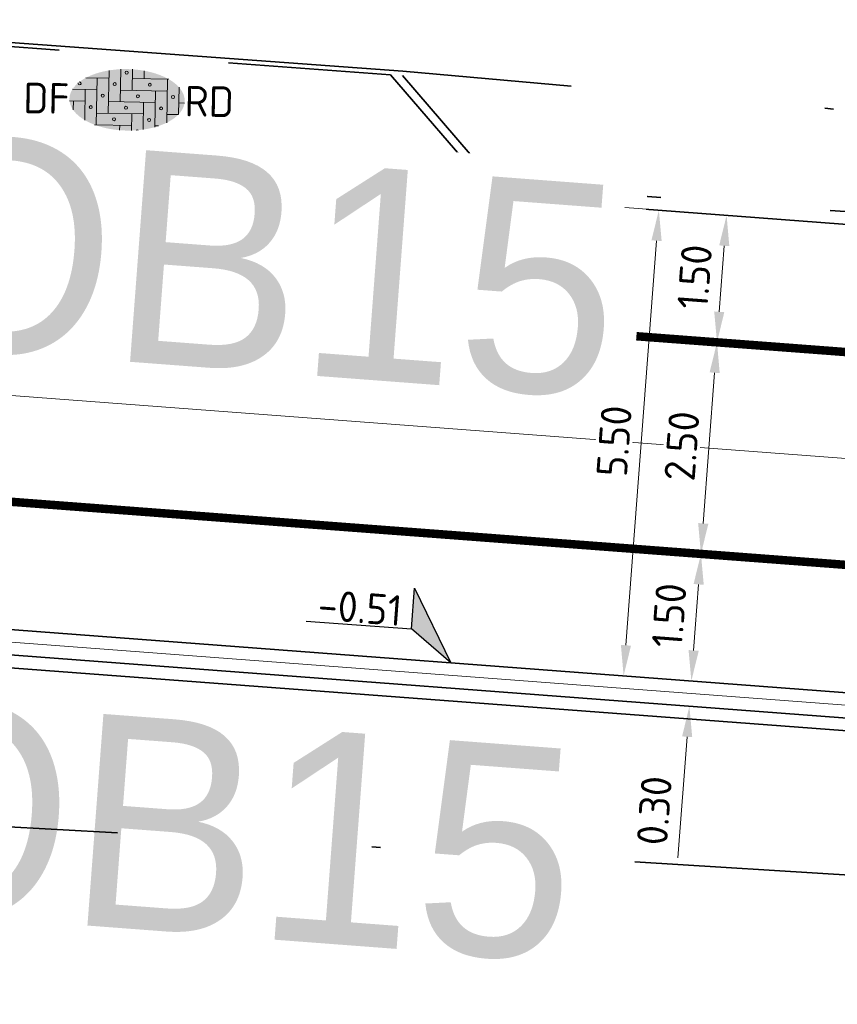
# Model space of a CAD drawing. Header units: metres. Extents: x 0 to 269924, y 0 to 933292.
# Tile 106 of 247: x 133733 to 133743, y 466521 to 466533. Entities that reach past the tile are written whole.
import ezdxf
from ezdxf import colors
from ezdxf.entities.mleader import LeaderData, LeaderLine
from ezdxf.enums import TextEntityAlignment as Align
from ezdxf.math import Vec2, Vec3

# ---------------------------------------------------------------- set-up
doc = ezdxf.new("R2018")
doc.units = ezdxf.units.M
for name, pattern in [('VH-OPSLUITBAND_100X200', [16, 8, -2, 4, -2]), ('VH-OPSLUITBAND_150X250', [24, 16, -2, 4, -2]), ('VW-1-1_STREEP', [2, 1, -1]), ('XX-HIDDEN', [4, 2, -2]), ('XX-PROJECTGRENS', [18, 12, -3, 0, -3])]:
    doc.linetypes.add(name, pattern=pattern)
for name, color, linetype, lineweight in [('N-WE-KG-GRENS_PROJECT-G', 7, 'XX-PROJECTGRENS', 35), ('N-WE-VH-GOOT_STRAATBAKSTEEN-G', 170, 'Continuous', 35), ('N-WE-VH-KANTOPSLUITING-T18', 10, 'Continuous', 18), ('N-WE-VH-KANTOPSLUITING_OPSLUITBAND_100X200-G', 150, 'VH-OPSLUITBAND_100X200', 35), ('N-WE-VH-KANTOPSLUITING_OPSLUITBAND_150X250-G', 150, 'VH-OPSLUITBAND_150X250', 35), ('N-WE-VH-KANTOPSLUITING_VOORKANTBAND-G', 50, 'Continuous', 35), ('N-WE-VH-M', 7, 'Continuous', 18), ('N-WE-VH-MATERIAALGRENS-G', 7, 'XX-HIDDEN', 35), ('N-WE-VH-VERHARDING-T18', 10, 'Continuous', 18), ('N-WE-VH-VERHARDING_STRAATBAKSTEEN-S', 7, 'Continuous', 18), ('N-WE-VW-MARKERING_LANGS_STREEP_11_010-G', 7, 'VW-1-1_STREEP', 13), ('V-WE-VH-M', 7, 'Continuous', 18), ('X-XX-AL-HOOGTELABEL-S', 7, 'Continuous', 25)]:
    doc.layers.add(name, color=color, linetype=linetype, lineweight=lineweight)
doc.layers.add('N-WE-RI-HWA_RIOOLPUT_INSPECTIEPUT_BETON-S', color=150, linetype='Continuous', lineweight=25, true_color=0x007fff)
doc.layers.add('X-XX-AL-HULPLIJN-G', color=30, linetype='Continuous', lineweight=18, plot=False)
doc.styles.add('NLCS-ISO', font='NLCS-ISO.ttf')
doc.styles.add('NLCS-ISO-M200-T18', font='NLCS-ISO.ttf', dxfattribs={"height": 0.36})
doc.styles.get("Standard").update_dxf_attribs({"font": 'romand.shx'})
doc.dimstyles.new('NLCS-M200-T18-PIJL_L2_H2', dxfattribs={"dimscale": 0.2, "dimtxt": 2.5, "dimasz": 1.8, "dimexe": 2, "dimexo": 2, "dimgap": 0.7, "dimtad": 1, "dimzin": 0, "dimdsep": 46, "dimtxsty": 'NLCS-ISO-M200-T18', "dimcen": 0, "dimdle": 2, "dimclrd": 256, "dimclre": 256, "dimclrt": 10, "dimazin": 0, "dimtfac": 1, "dimtdec": 3, "dimtofl": 0, "dimtmove": 0, "dimatfit": 3, "dimfxl": 2, "dimfxlon": 1, "dimtfillclr": 256, "dimtolj": 1, "dimtzin": 0, "dimlwd": -1, "dimlwe": -1, "dimarcsym": 0})

# ---------------------------------------------------------------- blocks, each defined once
blk = doc.blocks.new('*D168')
at = {"layer": 'Defpoints', "color": 0, "transparency": 16777216}
for p in [(133742.5, 466526.181), (133741.39, 466524.761), (133742.387, 466524.685)]:
    blk.add_point(p, dxfattribs=at)
at = {"layer": 'N-WE-VH-M', "transparency": 16777216}
for p, q in [((133741.902, 466526.226), (133741.104, 466526.287)), ((133741.476, 466525.898), (133741.417, 466525.12)), ((133741.789, 466524.731), (133740.991, 466524.791))]:
    blk.add_line(p, q, dxfattribs=at)
for points in [[(133741.416, 466525.902), (133741.536, 466525.893), (133741.503, 466526.256)], [(133741.357, 466525.124), (133741.477, 466525.115), (133741.39, 466524.761)]]:
    blk.add_solid(points, dxfattribs=at)
at = {"layer": 'N-WE-VH-M', "color": 10, "transparency": 16777216, "insert": (133741.128, 466525.533), "char_height": 0.36, "attachment_point": 5, "rotation": 85.6782, "style": 'NLCS-ISO-M200-T18', "bg_fill": 3, "box_fill_scale": 1.1, "bg_fill_color": 256, "bg_fill_true_color": 13158600, "bg_fill_transparency": 0}
blk.add_mtext('\\A1;1.50', dxfattribs=at)
blk = doc.blocks.new('*D169')
at = {"layer": 'Defpoints', "color": 0, "transparency": 16777216}
for p in [(133741.692, 466528.749), (133742.689, 466528.674), (133742.5, 466526.181)]:
    blk.add_point(p, dxfattribs=at)
at = {"layer": 'N-WE-VH-M', "transparency": 16777216}
for p, q in [((133742.09, 466528.719), (133741.293, 466528.78)), ((133741.53, 466526.615), (133741.664, 466528.39)), ((133741.902, 466526.226), (133741.104, 466526.287))]:
    blk.add_line(p, q, dxfattribs=at)
for points in [[(133741.605, 466528.395), (133741.724, 466528.386), (133741.692, 466528.749)], [(133741.47, 466526.62), (133741.59, 466526.611), (133741.503, 466526.256)]]:
    blk.add_solid(points, dxfattribs=at)
at = {"layer": 'N-WE-VH-M', "color": 10, "transparency": 16777216, "insert": (133741.278, 466527.527), "char_height": 0.36, "attachment_point": 5, "rotation": 85.6782, "style": 'NLCS-ISO-M200-T18', "bg_fill": 3, "box_fill_scale": 1.1, "bg_fill_color": 256, "bg_fill_true_color": 13158600, "bg_fill_transparency": 0}
blk.add_mtext('\\A1;2.50', dxfattribs=at)
blk = doc.blocks.new('*D170')
at = {"layer": 'Defpoints', "color": 0, "transparency": 16777216}
for p in [(133741.805, 466530.245), (133742.802, 466530.17), (133742.689, 466528.674)]:
    blk.add_point(p, dxfattribs=at)
at = {"layer": 'N-WE-VH-M', "transparency": 16777216}
for p, q in [((133742.203, 466530.215), (133741.406, 466530.275)), ((133741.719, 466529.108), (133741.777, 466529.886)), ((133742.09, 466528.719), (133741.293, 466528.78))]:
    blk.add_line(p, q, dxfattribs=at)
for points in [[(133741.718, 466529.891), (133741.837, 466529.882), (133741.805, 466530.245)], [(133741.659, 466529.113), (133741.778, 466529.104), (133741.692, 466528.749)]]:
    blk.add_solid(points, dxfattribs=at)
at = {"layer": 'N-WE-VH-M', "color": 10, "transparency": 16777216, "insert": (133741.429, 466529.521), "char_height": 0.36, "attachment_point": 5, "rotation": 85.6782, "style": 'NLCS-ISO-M200-T18', "bg_fill": 3, "box_fill_scale": 1.1, "bg_fill_color": 256, "bg_fill_true_color": 13158600, "bg_fill_transparency": 0}
blk.add_mtext('\\A1;1.50', dxfattribs=at)
blk = doc.blocks.new('*D171')
at = {"layer": 'Defpoints', "color": 0, "transparency": 16777216}
for p in [(133741.007, 466530.305), (133742.802, 466530.17), (133742.387, 466524.685)]:
    blk.add_point(p, dxfattribs=at)
at = {"layer": 'N-WE-VH-M', "transparency": 16777216}
for p, q in [((133741.406, 466530.275), (133740.608, 466530.336)), ((133740.619, 466525.18), (133740.98, 466529.946)), ((133740.991, 466524.791), (133740.194, 466524.851))]:
    blk.add_line(p, q, dxfattribs=at)
for points in [[(133740.92, 466529.951), (133741.04, 466529.942), (133741.007, 466530.305)], [(133740.56, 466525.185), (133740.679, 466525.175), (133740.592, 466524.821)]]:
    blk.add_solid(points, dxfattribs=at)
at = {"layer": 'N-WE-VH-M', "color": 10, "transparency": 16777216, "insert": (133740.481, 466527.587), "char_height": 0.36, "attachment_point": 5, "rotation": 85.6782, "style": 'NLCS-ISO-M200-T18', "bg_fill": 3, "box_fill_scale": 1.1, "bg_fill_color": 256, "bg_fill_true_color": 13158600, "bg_fill_transparency": 0}
blk.add_mtext('\\A1;5.50', dxfattribs=at)
blk = doc.blocks.new('*D194')
at = {"layer": 'Defpoints', "color": 0, "transparency": 16777216}
for p in [(133742.387, 466524.685), (133741.367, 466524.462), (133742.365, 466524.386)]:
    blk.add_point(p, dxfattribs=at)
at = {"layer": 'V-WE-VH-M', "transparency": 16777216}
for p, q in [((133741.417, 466525.12), (133741.444, 466525.479)), ((133741.789, 466524.731), (133740.991, 466524.791)), ((133741.766, 466524.431), (133740.969, 466524.492)), ((133741.34, 466524.103), (133741.232, 466522.675))]:
    blk.add_line(p, q, dxfattribs=at)
for points in [[(133741.357, 466525.124), (133741.477, 466525.115), (133741.39, 466524.761)], [(133741.281, 466524.107), (133741.4, 466524.098), (133741.367, 466524.462)]]:
    blk.add_solid(points, dxfattribs=at)
at = {"layer": 'V-WE-VH-M', "color": 10, "transparency": 16777216, "insert": (133740.954, 466523.233), "char_height": 0.36, "attachment_point": 5, "rotation": 85.6782, "style": 'NLCS-ISO-M200-T18'}
blk.add_mtext('\\A1;0.30', dxfattribs=at)
blk = doc.blocks.new('*U516')
for p, q in [((-2.116, 2.201), (-1.707, 4.567)), ((-1.707, 4.567), (0, 0)), ((-8.229, 3.259), (-2.116, 2.201)), ((0, 0), (-2.116, 2.201))]:
    blk.add_line(p, q)
blk.add_solid([(-1.707, 4.567), (0, 0), (-2.116, 2.201)])
at = {"style": 'NLCS-ISO'}
blk.add_attdef('...', text='', height=1.8, rotation=350.18213, dxfattribs=at).set_placement((-5.244, 2.317), align=Align.BOTTOM_CENTER)
blk = doc.blocks.new('*U249')
at = {"layer": 'X-XX-AL-HOOGTELABEL-S', "xscale": 0.2000000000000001, "yscale": 0.2000000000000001, "zscale": 0.2000000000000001, "rotation": 9.817872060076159}
blk.add_blockref('*U516', (0, 0.15), dxfattribs=at).add_auto_attribs({'...': '-0.51'})
blk = doc.blocks.new('*U250')
at = {"layer": 'N-WE-RI-HWA_RIOOLPUT_INSPECTIEPUT_BETON-S', "color": 0, "linetype": 'ByBlock', "lineweight": -2, "transparency": 16777216, "rotation": 355.6781997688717}
blk.add_blockref('*U249', (133738.544, 466524.825), dxfattribs=at)
blk = doc.blocks.new('*U110')
at = {"lineweight": 30, "flags": 106}
blk.add_attdef('OB', text='', height=0.36, dxfattribs=at).set_placement((0, 0.1), align=Align.BOTTOM_CENTER)
blk = doc.blocks.new('SVH-SBS_DIKFORMAAT_ELLEBOOG_KL-SO')
h = blk.add_hatch(color=254)
edge = h.paths.add_edge_path()
edge.add_ellipse((1.092, 0.124), major_axis=(3.395, 0), ratio=0.533267, start_angle=0, end_angle=360)
for p, q in [((0, 1.839), (0, -0.69)), ((0.69, 1.922), (0.69, 0)), ((1.38, 1.928), (1.38, 0.69)), ((2.07, 1.858), (2.07, 1.38)), ((-1.354, 1.38), (0, 1.38)), ((-0.69, 1.38), (-0.69, -1.38)), ((1.38, 1.38), (3.537, 1.38)), ((3.45, 1.38), (3.45, -1.178)), ((-2.133, 0.69), (-0.69, 0.69)), ((-1.38, 0.69), (-1.38, -1.117)), ((0.69, 0.69), (3.45, 0.69)), ((2.76, 0.69), (2.76, -1.452)), ((4.14, 0.921), (4.14, -0.672)), ((-2.295, 0), (-1.38, 0)), ((0, 0), (2.76, 0)), ((4.14, 0), (4.478, 0)), ((-2.07, 0), (-2.07, -0.535)), ((2.07, 0), (2.07, -1.609)), ((-0.69, -0.69), (2.07, -0.69)), ((1.38, -0.69), (1.38, -1.679)), ((3.45, -0.69), (4.124, -0.69)), ((-0.797, -1.38), (1.38, -1.38)), ((0.69, -1.38), (0.69, -1.673)), ((2.76, -1.38), (2.98, -1.38))]:
    blk.add_line(p, q)
for centre in [(1.035, 1.725), (0.345, 1.035), (2.415, 1.035), (-0.345, 0.345), (1.725, 0.345), (3.795, 0.345), (-1.035, -0.345), (1.035, -0.345), (3.105, -0.345), (0.345, -1.035), (2.415, -1.035)]:
    blk.add_circle(centre, 0.0881)
for centre, start, end in [((-1.725, 1.035), 158.91241, 101.19023), ((1.725, -1.725), 59.09113, 132.34328)]:
    blk.add_arc(centre, 0.0881, start, end)
at = {"style": 'NLCS-ISO'}
blk.add_attdef('FORMAAT', text='', height=1.8, dxfattribs=at).set_placement((-2.303, 0.124), align=Align.MIDDLE_RIGHT)
blk.add_attdef('KLEUR', text='', height=1.8, dxfattribs=at).set_placement((4.487, 0.124), align=Align.MIDDLE_LEFT)
at = {"style": 'NLCS-ISO', "flags": 1}
blk.add_attdef('FUNCTIE', text='', height=1.8, dxfattribs=at).set_placement((0.116, -3.585), align=Align.MIDDLE_CENTER)

msp = doc.modelspace()

# ---------------------------------------------------------------- linework, layer by layer
at = {"layer": 'N-WE-VH-GOOT_STRAATBAKSTEEN-G'}
msp.add_lwpolyline([(133341.192, 466538.034), (133548.299, 466533.099), (133604.484, 466532.752, -0.012398), (133694.641, 466528.294), (133747.111, 466524.328, 0.006097), (133941.572, 466515.108, 0.02139), (134085.33, 466514.138, 0.018724), (134137.889, 466519.445, 0.007401), (134227.449, 466531.463), (134342.22, 466547.549), (134354.896, 466549.127)], format="xyb", dxfattribs=at)
at = {"layer": 'N-WE-VH-KANTOPSLUITING_OPSLUITBAND_100X200-G'}
msp.add_lwpolyline([(133737.988, 466531.892), (133739.098, 466530.6)], dxfattribs=at)
at = {"layer": 'N-WE-VH-KANTOPSLUITING_OPSLUITBAND_150X250-G', "flags": 128}
for points in [[(133341.341, 466543.682), (133548.384, 466538.749), (133604.571, 466538.402, -0.012406), (133695.064, 466533.928), (133747.492, 466529.966, 0.002963), (133841.891, 466524.897)], [(133395.111, 466536.299), (133548.292, 466532.649), (133604.477, 466532.302, -0.012397), (133694.608, 466527.845), (133747.08, 466523.879, 0.001225), (133786.141, 466521.646)]]:
    msp.add_lwpolyline(points, format="xyb", dxfattribs=at)
at = {"layer": 'N-WE-VH-KANTOPSLUITING_VOORKANTBAND-G', "flags": 128}
msp.add_lwpolyline([(133341.337, 466543.533), (133548.381, 466538.599), (133604.568, 466538.252, -0.012405), (133695.052, 466533.778), (133747.482, 466529.816, 0.002963), (133841.884, 466524.747)], format="xyb", dxfattribs=at)
at = {"layer": 'N-WE-VH-KANTOPSLUITING_VOORKANTBAND-G'}
msp.add_lwpolyline([(133341.191, 466537.734), (133548.294, 466532.799), (133604.479, 466532.452, -0.012398), (133694.619, 466527.995), (133747.091, 466524.029, 0.001225), (133786.149, 466521.795, 0.0011)], format="xyb", dxfattribs=at)
at = {"layer": 'N-WE-VH-KANTOPSLUITING_VOORKANTBAND-G', "flags": 128}
msp.add_lwpolyline([(133737.847, 466531.902), (133738.957, 466530.611)], dxfattribs=at)
at = {"layer": 'N-WE-VH-MATERIAALGRENS-G'}
msp.add_lwpolyline([(133731.948, 466532.337), (133737.847, 466531.902)], dxfattribs=at)
at = {"layer": 'N-WE-VW-MARKERING_LANGS_STREEP_11_010-G', "ltscale": 5, "const_width": 0.1, "flags": 128}
for points in [[(133341.947, 466542.018), (133548.359, 466537.099), (133604.545, 466536.752, -0.012403), (133694.94, 466532.283), (133747.381, 466528.319, 0.000037), (133748.553, 466528.25)], [(133748.407, 466525.754, -0.000038), (133747.212, 466525.825), (133694.754, 466529.79, 0.0124), (133604.507, 466534.252), (133548.321, 466534.599), (133341.887, 466539.518)]]:
    msp.add_lwpolyline(points, format="xyb", dxfattribs=at)
at = {"layer": 'X-XX-AL-HULPLIJN-G', "flags": 128}
msp.add_lwpolyline([(133341.337, 466543.533), (133548.381, 466538.599), (133604.568, 466538.252, -0.012405), (133695.052, 466533.778), (133747.482, 466529.816, 0.000036), (133748.642, 466529.747, 0.000036)], format="xyb", dxfattribs=at)
at = {"layer": 'X-XX-AL-HULPLIJN-G'}
for points in [[(133341.257, 466540.784), (133548.34, 466535.849), (133604.526, 466535.502, -0.012402), (133694.847, 466531.036), (133747.296, 466527.072, 0.006097), (133941.689, 466517.855, 0.021388), (134085.194, 466516.885, 0.006155), (134102.446, 466518.191, 0.006155)], [(133348.165, 466540.619), (133548.34, 466535.849), (133604.526, 466535.502, -0.012402), (133694.847, 466531.036), (133747.296, 466527.072, 0.000037), (133748.479, 466527.002, 0.000037)], [(133354.845, 466537.559), (133548.297, 466532.949), (133604.481, 466532.602, -0.012398), (133694.63, 466528.144), (133747.101, 466524.179)]]:
    msp.add_lwpolyline(points, format="xyb", dxfattribs=at)

# ---------------------------------------------------------------- block references
at = {"layer": 'N-WE-RI-HWA_RIOOLPUT_INSPECTIEPUT_BETON-S'}
msp.add_blockref('*U250', (0, 0), dxfattribs=at)
at = {"layer": 'N-WE-VH-KANTOPSLUITING-T18'}
ref = msp.add_blockref('*U110', (133732.093, 466531.129), dxfattribs=dict(at, rotation=355.6781997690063))
lines = msp.add_mtext('OB15', dxfattribs={"layer": '0', "insert": (133732.101, 466531.229), "char_height": 2.5, "attachment_point": 1, "rotation": 355.6782, "bg_fill": 3, "box_fill_scale": 1.1, "bg_fill_color": 256, "bg_fill_transparency": 0})
ref.add_attrib('OB', '', (133732.101, 466531.229), dxfattribs={"flags": 54}).embed_mtext(lines)
ref = msp.add_blockref('*U110', (133731.591, 466524.488), dxfattribs=dict(at, rotation=355.6781997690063))
lines = msp.add_mtext('OB15', dxfattribs={"layer": '0', "insert": (133731.599, 466524.588), "char_height": 2.5, "attachment_point": 1, "rotation": 355.6782, "bg_fill": 3, "box_fill_scale": 1.1, "bg_fill_color": 256, "bg_fill_transparency": 0})
ref.add_attrib('OB', '', (133731.599, 466524.588), dxfattribs={"flags": 34}).embed_mtext(lines)
at = {"layer": 'N-WE-VH-VERHARDING_STRAATBAKSTEEN-S', "xscale": 0.2, "yscale": 0.2, "zscale": 0.2, "rotation": 358.8866995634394}
msp.add_blockref('SVH-SBS_DIKFORMAAT_ELLEBOOG_KL-SO', (133734.525, 466531.585), dxfattribs=at).add_auto_attribs({'FORMAAT': 'DF', 'KLEUR': 'RD'})

# ---------------------------------------------------------------- dimensions: what is measured, and where the dimension line sits
at = {"layer": 'V-WE-VH-M'}
dim = msp.add_aligned_dim(p1=(133742.387, 466524.685), p2=(133742.365, 466524.386), distance=-1, dimstyle='NLCS-M200-T18-PIJL_L2_H2', dxfattribs=at)
dim.commit()
dim.dimension.update_dxf_attribs({"geometry": '*D194', "text_midpoint": (133740.954, 466523.233)})

# ---------------------------------------------------------------- leaders
at = {"layer": 'N-WE-VH-VERHARDING-T18'}
ml = msp.add_multileader_mtext('Standard', dxfattribs=at)
ml.set_content('', color=256, style='NLCS-ISO-M200-T18')
ml.set_leader_properties(color=256, linetype='ByLayer', lineweight=-1)
ml.build(insert=Vec2(0, 0))
ml.multileader.update_dxf_attribs({"has_dogleg": 0, "text_left_attachment_type": 5, "text_right_attachment_type": 5, "dogleg_length": 0.36, "arrow_head_size": 0.36})
ctx = ml.context
ctx.base_point, ctx.char_height, ctx.arrow_head_size, ctx.landing_gap_size, ctx.plane_origin = Vec3(135697.392, 466805.766), 0.36, 0.36, 0.18, Vec3(135695.697, 466805.189)
ctx.left_attachment, ctx.right_attachment = 5, 5
notes = []
notes.append((ctx, [(0, (0, 0, 0), (0, 0), (1, 0), 1, [])]))
ctx.mtext.insert, ctx.mtext.rotation, ctx.mtext.flow_direction = Vec3(135697.572, 466806.126), -0.147529, 5
for ctx, leaders in notes:
    for number, flags, end, landing, length, lines in leaders:
        leader = LeaderData()
        leader.index, (leader.has_last_leader_line, leader.has_dogleg_vector, leader.attachment_direction) = number, flags
        leader.last_leader_point, leader.dogleg_vector, leader.dogleg_length = Vec3(end), Vec3(landing), length
        for number, points, colour, breaks in lines:
            line = LeaderLine()
            line.index, line.vertices, line.color, line.breaks = number, Vec3.list(points), colors.encode_raw_color(colour), breaks
            leader.lines.append(line)
        ctx.leaders.append(leader)

# ---------------------------------------------------------------- next in the draw order: dimensions: what is measured, and where the dimension line sits
at = {"layer": 'N-WE-VH-M'}
dim = msp.add_aligned_dim(p1=(133742.5, 466526.181), p2=(133742.387, 466524.685), distance=-1, dimstyle='NLCS-M200-T18-PIJL_L2_H2', override={"dimtfill": 1}, dxfattribs=at)
dim.commit()
dim.dimension.update_dxf_attribs({"geometry": '*D168', "text_midpoint": (133741.128, 466525.533)})

# ---------------------------------------------------------------- next in the draw order: dimensions: what is measured, and where the dimension line sits
dim = msp.add_aligned_dim(p1=(133742.5, 466526.181), p2=(133742.689, 466528.674), distance=1, dimstyle='NLCS-M200-T18-PIJL_L2_H2', override={"dimtfill": 1}, dxfattribs=at)
dim.commit()
dim.dimension.update_dxf_attribs({"geometry": '*D169', "text_midpoint": (133741.278, 466527.527)})

# ---------------------------------------------------------------- next in the draw order: dimensions: what is measured, and where the dimension line sits
dim = msp.add_aligned_dim(p1=(133742.689, 466528.674), p2=(133742.802, 466530.17), distance=1, dimstyle='NLCS-M200-T18-PIJL_L2_H2', override={"dimtfill": 1}, dxfattribs=at)
dim.commit()
dim.dimension.update_dxf_attribs({"geometry": '*D170', "text_midpoint": (133741.429, 466529.521)})

# ---------------------------------------------------------------- next in the draw order: dimensions: what is measured, and where the dimension line sits
dim = msp.add_aligned_dim(p1=(133742.387, 466524.685), p2=(133742.802, 466530.17), distance=1.8, dimstyle='NLCS-M200-T18-PIJL_L2_H2', override={"dimtfill": 1}, dxfattribs=at)
dim.commit()
dim.dimension.update_dxf_attribs({"geometry": '*D171', "text_midpoint": (133740.481, 466527.587)})

# ---------------------------------------------------------------- next in the draw order: linework, layer by layer
at = {"layer": 'N-WE-KG-GRENS_PROJECT-G', "flags": 128}
msp.add_lwpolyline([(133942.152, 466524.013), (133955.533, 466522.507), (133956.145, 466521.626), (133962.811, 466521.355), (133963.543, 466522.67), (133965.054, 466522.563), (133965.551, 466521.193), (133981.5, 466520.334), (133981.565, 466520.896), (133982.028, 466520.86), (133994.134, 466520.33), (133994.151, 466519.671), (134009.067, 466519.478), (134013.911, 466519.512), (134027.732, 466519.636), (134028.693, 466519.554), (134034.796, 466519.611), (134050.86, 466519.659), (134068.501, 466520.152), (134071.254, 466520.237), (134077.26, 466520.692), (134094.041, 466522.635), (134101.385, 466523.282), (134101.428, 466523.91), (134128.995, 466527.092), (134141.938, 466528.627), (134148.421, 466529.392), (134148.476, 466529.087), (134157.108, 466530.24), (134157.762, 466530.339), (134157.953, 466529.076), (134163.706, 466529.946), (134172.69, 466531.055), (134201.838, 466535.069), (134202.197, 466534.878), (134203.304, 466535.042), (134208.161, 466535.722), (134214.682, 466536.673), (134215.15, 466536.846), (134235.766, 466539.754), (134239.587, 466540.449), (134251.117, 466542.218), (134251.536, 466542.09), (134264.479, 466543.833), (134264.487, 466544.317), (134273.56, 466545.641), (134273.608, 466545.287), (134285.679, 466546.863), (134299.118, 466548.971), (134309.192, 466550.345), (134329.805, 466553.659), (134341.526, 466555.206), (134346.97, 466556.112), (134351.977, 466556.025), (134358.949, 466556.887), (134359.186, 466557.313), (134365.426, 466557.917), (134389.225, 466560.758), (134395.395, 466561.519), (134400.633, 466562.019), (134418.638, 466563.907), (134426.404, 466566.343), (134432.472, 466567.14), (134437.532, 466567.422), (134444.848, 466568.25), (134448.277, 466568.388), (134484.594, 466572.762), (134486.539, 466572.966), (134490.599, 466573.546), (134498.499, 466574.536), (134514.318, 466576.701), (134542.397, 466581.367), (134546.702, 466582.122), (134551.593, 466582.441), (134551.871, 466583.179), (134557.906, 466584.406), (134558.276, 466584.115), (134567.36, 466586.004), (134582.717, 466588.715), (134583.108, 466588.972), (134590.444, 466590.398), (134630.038, 466598.271), (134633.264, 466598.923), (134632.087, 466604.993), (134646.051, 466607.537), (134647.414, 466607.429), (134666.972, 466611.405), (134675.342, 466617.463), (134674.819, 466607.593), (134696.995, 466610.537), (134702.172, 466611.327), (134706.525, 466612.071), (134709.085, 466612.323), (134712.087, 466612.776), (134715, 466613.203), (134716.349, 466613.229), (134723.364, 466613.968), (134738.981, 466616.639), (134746.062, 466617.28), (134746.09, 466616.641), (134760.121, 466618.861), (134759.993, 466619.829), (134768.446, 466621.137), (134784.615, 466623.738), (134787.541, 466625.072), (134796.772, 466626.479), (134796.899, 466625.715), (134813.878, 466628.545), (134820.226, 466629.584), (134847.68, 466634.234), (134881.79, 466639.204), (134881.926, 466639.532), (134884.43, 466640.009), (134893.797, 466641.711), (134903.085, 466643.328), (134904.138, 466643.527), (134920.265, 466646.374), (134921.332, 466646.578), (134937.367, 466649.518), (134938.501, 466649.708), (134961.555, 466654.096), (134967.764, 466655.262), (134974.722, 466656.563), (134984.23, 466658.491), (134992.023, 466659.998), (134995.809, 466660.766), (135000.442, 466661.693), (135009.695, 466663.648), (135010.659, 466663.869), (135018.832, 466665.618), (135021.92, 466666.314), (135034.093, 466668.943), (135034.161, 466668.769), (135043.8, 466670.832), (135059.084, 466674.02), (135068.771, 466676.078), (135083.089, 466679.034), (135091.902, 466680.993), (135097.488, 466682.166), (135104.831, 466683.651), (135116.534, 466686.231), (135119.892, 466686.792), (135126.3, 466688.013), (135127.347, 466688.196), (135130.448, 466688.891), (135135.602, 466689.887), (135140.19, 466691.518), (135166.592, 466696.94), (135182.368, 466700.724), (135201.902, 466704.748), (135203.941, 466705.082), (135209.867, 466705.957), (135217.801, 466707.782), (135228.821, 466709.933), (135242.391, 466712.598), (135277.698, 466719.723), (135279.457, 466720.111), (135279.55, 466721.578), (135288.178, 466723.073), (135350.963, 466735.305), (135501.986, 466763.685), (135501.162, 466761.839), (135525.132, 466766.833), (135533.639, 466768.672), (135569.042, 466775.188), (135582.767, 466777.378), (135584.022, 466777.634), (135585.675, 466776.264, 0.01918), (135652.451, 466792.01), (135652.891, 466793.457), (135660.981, 466795.919), (135661.574, 466796.074), (135664.481, 466796.836), (135665.946, 466796.651), (135673.558, 466799.328), (135680.977, 466801.739), (135687.276, 466804.201), (135692.547, 466806.295), (135705.432, 466809.743), (135712.094, 466810.706), (135728.145, 466817.035), (135760.285, 466825.832), (135773.458, 466829.179), (135789.116, 466834.08), (135813.029, 466842.892), (135823.352, 466846.718), (135839.426, 466852.91), (135860.96, 466860.89), (135867.928, 466863.26), (135895.199, 466872.784), (135899.312, 466861.8), (135873.359, 466852.082), (135873.188, 466848.843), (135867.814, 466846.669), (135856.104, 466842.036), (135847.253, 466838.505), (135830.033, 466832.514), (135818.854, 466828.652), (135812.865, 466826.949), (135808.959, 466825.804), (135805.053, 466824.658), (135770.731, 466814.307), (135766.971, 466812.016), (135761.879, 466808.079), (135757.591, 466807.133), (135743.839, 466803.566), (135724.075, 466798.35), (135721.275, 466798.229), (135720.422, 466801.401), (135715.133, 466799.834), (135698.553, 466794.754), (135698.279, 466793.693), (135686.038, 466790.352), (135686.038, 466789.248), (135686.038, 466787.562), (135681.985, 466786.092), (135677.719, 466785.319), (135623.458, 466770.711), (135607.41, 466767.662), (135584.355, 466763.142), (135577.091, 466761.475), (135570.47, 466760.803), (135524.714, 466753.103), (135522.642, 466752.878), (135515.666, 466751.661), (135498.388, 466748.218), (135460.498, 466741.759), (135438.515, 466737.953), (135402.134, 466731.048), (135401.842, 466732.671), (135396.111, 466731.637), (135390.927, 466730.659), (135374.008, 466727.423), (135342.463, 466720.896), (135337.831, 466720.249), (135332.781, 466719.412), (135316.41, 466716.549), (135312.764, 466716.512), (135301.04, 466714.003), (135296.667, 466713.077), (135288.078, 466711.338), (135288.031, 466710.414), (135288.066, 466708.643), (135283.612, 466707.738), (135244.114, 466700.084), (135242.59, 466702.114), (135218.779, 466697.088), (135216.4, 466696.736), (135207.126, 466694.996), (135197.842, 466693.22), (135196.987, 466690.777), (135188.214, 466689.009), (135186.218, 466690.919), (135157.953, 466685.339), (135157.545, 466682.623), (135152.388, 466681.564), (135151.517, 466683.806), (135135.729, 466680.62), (135134.464, 466677.149), (135128.184, 466675.854), (135125.788, 466678.571), (135109.606, 466675.114), (135107.871, 466673.543), (135107.871, 466672.134), (135099.469, 466670.442), (135080.265, 466666.625), (135079.406, 466666.151), (135069.61, 466664.202), (135057.638, 466661.759), (135035.803, 466657.155), (135033.723, 466658.689), (135013.618, 466654.679), (135014.198, 466652.086), (135012.612, 466651.731), (135012.176, 466654.16), (134999.525, 466651.581), (134981.058, 466648.065), (134978.74, 466647.609), (134978.586, 466647.723), (134973.29, 466646.777), (134967.912, 466645.754), (134966.071, 466645.409), (134952.75, 466642.776), (134952.592, 466643.577), (134951.246, 466643.315), (134944.955, 466642.097), (134940.872, 466641.345), (134939.907, 466640.789), (134925.329, 466637.906), (134925.171, 466637.877), (134925.333, 466636.966), (134925.553, 466635.733), (134922.159, 466635.157), (134921.983, 466636.201), (134920.712, 466635.973), (134906.644, 466633.431), (134906.509, 466633.768), (134899.927, 466632.517), (134896.041, 466630.574), (134862.297, 466626.202), (134861.423, 466623.924), (134854.723, 466622.819), (134853.222, 466624.597), (134834.721, 466621.381), (134818.755, 466618.638), (134803.128, 466616.182), (134801.097, 466614.744), (134787.48, 466613.242), (134768.983, 466610.888), (134755.14, 466609.258), (134754.957, 466609.237), (134754.786, 466610.217), (134731.872, 466606.359), (134713.4, 466603.055), (134699.607, 466600.717), (134685.428, 466598.156), (134675.878, 466596.194), (134672.276, 466595.656), (134668.91, 466595.016), (134645.926, 466591.058), (134638.577, 466590.001), (134611.474, 466584.899), (134601.717, 466583.131), (134600.6, 466582.901), (134592.762, 466581.44), (134575.118, 466578.109), (134569.726, 466577.127), (134558.057, 466574.923), (134547.369, 466573.132), (134538.23, 466571.522), (134531.355, 466570.551), (134524.272, 466569.346), (134519.026, 466568.326), (134515.39, 466567.719), (134505.384, 466563.341), (134500.986, 466562.643), (134495.881, 466561.909), (134495.823, 466562.312), (134492.204, 466563.642), (134484.398, 466562.518), (134478.905, 466561.786), (134469.843, 466560.533), (134464.536, 466559.742), (134456.919, 466558.745), (134448.033, 466557.687), (134433.208, 466556.61), (134412.104, 466554.577), (134407.553, 466554.101), (134387.467, 466551.741), (134381.785, 466550.955), (134364.962, 466548.659), (134360.191, 466548.481), (134354.944, 466547.628), (134324.113, 466542.837), (134319.685, 466541.923), (134312.466, 466540.844), (134307.061, 466539.9), (134305.527, 466540.739), (134283.993, 466537.831), (134278.004, 466536.268), (134260.392, 466533.941), (134253.899, 466532.65), (134244.867, 466531.618), (134227.961, 466528.835), (134196.876, 466524.748), (134191.294, 466524.652), (134189.441, 466519.487), (134180.543, 466523.251), (134138.079, 466517.961), (134135.279, 466517.668), (134120.646, 466515.791), (134115.858, 466514.998), (134094.415, 466512.788), (134094.483, 466512.133), (134077.905, 466510.692), (134056.132, 466509.19), (134043.898, 466509.02), (134033.049, 466509.242), (134023.923, 466509.529), (134011.048, 466510.262), (134011.12, 466510.989), (133978.031, 466511.971), (133977.492, 466511.386), (133976.525, 466511.415), (133970.93, 466511.61), (133940.859, 466512.853), (133936.339, 466513.04), (133926.354, 466513.566), (133918.767, 466513.929), (133914.845, 466514.016), (133909.555, 466514.279), (133907.78, 466514.373), (133898.183, 466514.701), (133889.291, 466514.99), (133877.411, 466515.387), (133865.169, 466516.189), (133858.598, 466516.511), (133853.557, 466516.784), (133840.824, 466517.534), (133833.647, 466517.757), (133833.706, 466517.421), (133832.853, 466517.458), (133826.979, 466517.575), (133808.076, 466518.296), (133803.308, 466518.179), (133802.56, 466518.555), (133780.072, 466520.153), (133779.6, 466519.291), (133774.066, 466519.538), (133773.735, 466520.559), (133740.527, 466522.642), (133713.376, 466524.159), (133705.703, 466524.636), (133705.709, 466526.266), (133685.059, 466527.583), (133660.563, 466529.253), (133639.129, 466529.346), (133622.453, 466530.286), (133616.388, 466530.543), (133614.494, 466530.624), (133604.393, 466531.597), (133597.464, 466531.465), (133574.3, 466531.955), (133566.695, 466531.543), (133561.32, 466531.616), (133554.142, 466531.627), (133545.309, 466531.719), (133535.509, 466531.795), (133530.483, 466531.897), (133499.098, 466532.845), (133498.91, 466530.624), (133497.604, 466522.359), (133448.566, 466524.379), (133448.421, 466522.59), (133414.567, 466524.034), (133414.497, 466533.241), (133401.904, 466533.723), (133353.812, 466535.745), (133352.26, 466536.139), (133333.107, 466536.524), (133333.343, 466545.829), (133369.152, 466544.714), (133381.325, 466544.396), (133400.699, 466543.637), (133404.005, 466543.551), (133435.456, 466542.61), (133435.456, 466542.277), (133451.526, 466541.628), (133467.883, 466541.235), (133477.659, 466542.034), (133509.103, 466541.442), (133515.138, 466541.284), (133519.939, 466540.992), (133525.525, 466540.798), (133532.518, 466540.097), (133548.147, 466539.778), (133548.297, 466540.601), (133555.22, 466540.722), (133564.265, 466540.558), (133565.06, 466540.188), (133570.074, 466540.025), (133574.07, 466539.875), (133576.623, 466539.795), (133577.163, 466540.007), (133601.21, 466539.677), (133602.809, 466541.635), (133610.483, 466541.448), (133611.878, 466539.353), (133618.8, 466539.154), (133622.331, 466538.943), (133622.362, 466539.485), (133627.247, 466539.274), (133627.305, 466538.709), (133642.487, 466537.733), (133654.92, 466537.235), (133674.71, 466536.649), (133674.766, 466536.962), (133682.638, 466536.639), (133685.084, 466535.631), (133701.924, 466534.36), (133703.6, 466534.856), (133708.504, 466534.396), (133731.895, 466532.391), (133737.992, 466531.942), (133749.854, 466530.901), (133752.15, 466530.77), (133756.921, 466530.655), (133767.535, 466530.109), (133779.853, 466530.016), (133787.77, 466529.934), (133810.905, 466528.967), (133832.384, 466528.238), (133837.192, 466527.837), (133897.841, 466525.036)], format="xyb", close=True, dxfattribs=at)
at = {"layer": 'X-XX-AL-HULPLIJN-G'}
msp.add_lwpolyline([(133346.847, 466537.75), (133548.297, 466532.949), (133604.481, 466532.602, -0.012398), (133694.63, 466528.144), (133747.101, 466524.179, 0.000968), (133777.966, 466522.398, 0.005129), (133941.566, 466514.958, 0.02139), (134085.337, 466513.988, 0.018724), (134137.908, 466519.296, 0.002454), (134167.645, 466522.987)], format="xyb", dxfattribs=at)

doc.saveas('drawing.dxf')
